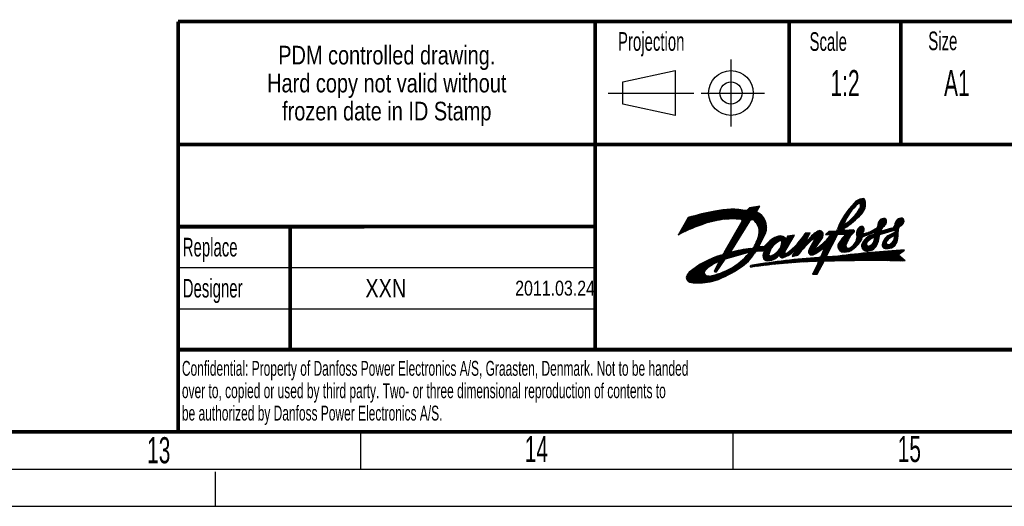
# Model space of a CAD drawing. Header units: millimetres. Extents: x 0 to 841, y 0 to 594.
# Tile 62 of 126: x 630 to 762, y 0 to 65. Entities that reach past the tile are written whole.
import ezdxf

# ---------------------------------------------------------------- set-up
doc = ezdxf.new("R2010")
doc.units = ezdxf.units.MM
doc.header["$LTSCALE"] = 46.255
doc.linetypes.add('DASHED', pattern=[0.2, 0.1, -0.1])
doc.layers.get('0').update_dxf_attribs({"linetype": 'CONTINUOUS'})
doc.styles.get("Standard").update_dxf_attribs({"font": 'txt', "width": 0.8})
doc.styles.add('TEXTSTYLE_2', font='txt', dxfattribs={"width": 0.6})

# ---------------------------------------------------------------- blocks, each defined once
blk = doc.blocks.new('SYMBOL_0_BL0', base_point=(719.19, 55.42))
at = {"color": 3, "linetype": 'CONTINUOUS'}
for p, q in [((725.19, 59.92), (725.19, 50.92)), ((710.69, 56.92), (717.69, 58.42)), ((717.69, 58.42), (717.69, 52.42)), ((710.69, 53.92), (710.69, 56.92)), ((708.69, 55.42), (720.19, 55.42)), ((721.19, 55.42), (729.69, 55.42)), ((717.69, 52.42), (710.69, 53.92))]:
    blk.add_line(p, q, dxfattribs=at)
for radius in [3, 1.5]:
    blk.add_circle((725.19, 55.42), radius, dxfattribs=at)

msp = doc.modelspace()

# ---------------------------------------------------------------- linework, layer by layer
at = {"color": 2, "linetype": 'CONTINUOUS'}
for p, q in [((651.0005, 64.9997), (831.0005, 64.9997)), ((651.0005, 64.9997), (651.0005, 9.9997)), ((707.0005, 64.9997), (707.0005, 20.9997)), ((733.0005, 64.9997), (733.0005, 48.4997)), ((748.0005, 64.9997), (748.0005, 48.4997)), ((651.0005, 48.4997), (831.0005, 48.4997)), ((651.0005, 37.4997), (707.0005, 37.4997)), ((666.0005, 37.4997), (666.0005, 20.9997)), ((651.0005, 31.9997), (707.0005, 31.9997)), ((651.0005, 26.4997), (707.0005, 26.4997)), ((651.0005, 20.9997), (831.0005, 20.9997)), ((651.0005, 9.9997), (831.0005, 9.9997)), ((15, 5), (836, 5))]:
    msp.add_line(p, q, dxfattribs=at)
at = {"color": 1, "linetype": 'CONTINUOUS'}
for p, q in [((740.1566, 38.5888), (742.827, 41.2593)), ((740.4352, 39.047), (742.5963, 41.2081)), ((740.8451, 39.6366), (742.321, 41.1124)), ((742.3635, 40.6161), (742.9973, 41.2499)), ((742.4988, 40.5718), (743.1113, 41.1843)), ((742.562, 40.4554), (743.1888, 41.0822)), ((721.6944, 37.9076), (723.4544, 39.6675)), ((721.9582, 37.9917), (723.6699, 39.7034)), ((722.2134, 38.0673), (723.8802, 39.7342)), ((722.4609, 38.1352), (724.0857, 39.76)), ((722.7015, 38.1962), (724.2867, 39.7814)), ((722.9359, 38.251), (724.4836, 39.7987)), ((723.1645, 38.3), (724.6765, 39.812)), ((723.3879, 38.3438), (724.8658, 39.8217)), ((723.6064, 38.3827), (725.0516, 39.8279)), ((723.8204, 38.4171), (725.2341, 39.8308)), ((724.03, 38.4471), (725.4136, 39.8307)), ((724.2331, 38.4705), (725.5901, 39.8276)), ((724.4319, 38.4898), (725.7638, 39.8217)), ((724.6269, 38.5052), (725.9349, 39.8131)), ((724.8183, 38.5169), (726.1033, 39.802)), ((725.0062, 38.5252), (726.2693, 39.7884)), ((725.1908, 38.5302), (726.433, 39.7724)), ((725.3723, 38.5322), (726.5943, 39.7541)), ((725.5509, 38.5312), (726.7534, 39.7337)), ((725.7267, 38.5274), (726.9105, 39.7111)), ((725.8998, 38.5209), (727.0655, 39.6865)), ((725.9579, 36.9626), (728.8537, 39.8583)), ((726.0704, 38.5118), (727.2185, 39.6599)), ((726.2002, 37.3844), (729.0377, 40.2219)), ((726.2385, 38.5003), (727.7804, 40.0423)), ((726.4042, 38.4864), (727.99, 40.0722)), ((726.4424, 37.8062), (728.8281, 40.1919)), ((726.5607, 38.4633), (728.1995, 40.1022)), ((726.6571, 38.3801), (728.4091, 40.1321)), ((726.6741, 38.2175), (728.6186, 40.162)), ((727.6848, 40.0286), (727.3008, 39.6446)), ((729.067, 40.2261), (727.6848, 40.0286)), ((728.6312, 39.4745), (729.067, 40.2261)), ((737.5945, 34.5899), (743.2266, 40.222)), ((740.5725, 37.3883), (743.1697, 39.9855)), ((741.2343, 37.8705), (743.0535, 39.6897)), ((741.6251, 38.8001), (743.2526, 40.4276)), ((742.2868, 39.6414), (743.2579, 40.6125)), ((742.5245, 40.0587), (743.2481, 40.7823)), ((742.5705, 40.2843), (743.226, 40.9398)), ((719.4585, 38.7094), (718.0946, 36.3748)), ((718.2185, 36.5869), (720.6995, 39.0679)), ((718.2855, 36.4743), (720.9423, 39.1311)), ((718.4709, 37.0189), (720.4536, 39.0016)), ((718.6479, 36.657), (721.1821, 39.1913)), ((718.7232, 37.4509), (720.2045, 38.9321)), ((718.9756, 37.8828), (719.9519, 38.8592)), ((718.9952, 36.8248), (721.4191, 39.2487)), ((719.228, 38.3148), (719.6958, 38.7826)), ((719.3297, 36.9797), (721.6533, 39.3033)), ((719.6529, 37.1232), (721.8849, 39.3552)), ((719.966, 37.2567), (722.1139, 39.4047)), ((720.27, 37.3812), (722.3406, 39.4517)), ((720.5659, 37.4975), (722.5648, 39.4964)), ((720.8545, 37.6064), (722.7869, 39.5388)), ((721.1364, 37.7087), (723.0067, 39.579)), ((721.421, 37.8137), (723.2332, 39.6259)), ((725.4735, 36.1189), (728.7651, 39.4105)), ((725.7157, 36.5407), (728.6439, 39.4689)), ((727.942, 38.4078), (728.8804, 39.3462)), ((728.1207, 38.4069), (728.9902, 39.2764)), ((728.2505, 38.3571), (729.0946, 39.2012)), ((728.3508, 38.2778), (729.1939, 39.1208)), ((728.4358, 38.1832), (729.288, 39.0354)), ((728.5206, 38.0883), (729.3771, 38.9448)), ((728.5995, 37.9877), (729.4611, 38.8492)), ((728.6726, 37.8811), (729.5399, 38.7485)), ((728.7394, 37.7684), (729.6136, 38.6425)), ((728.7999, 37.6492), (729.6818, 38.5311)), ((728.8534, 37.5231), (729.7444, 38.4141)), ((737.0557, 34.2307), (741.3534, 38.5284)), ((739.6236, 37.517), (740.6778, 38.5712)), ((739.7687, 37.8418), (740.9087, 38.9817)), ((739.9424, 38.1951), (741.2934, 39.5461)), ((744.0732, 36.5784), (745.9769, 38.4822)), ((744.3575, 36.6832), (746.0471, 38.3728)), ((744.8934, 37.5783), (745.8769, 38.5618)), ((744.903, 37.7675), (745.73, 38.5945)), ((744.9551, 37.9992), (745.534, 38.5781)), ((746.4782, 36.8282), (748.2349, 38.5849)), ((746.7313, 36.9017), (748.33, 38.5004)), ((746.9844, 36.9752), (748.3948, 38.3856)), ((747.1613, 37.6909), (748.0974, 38.627)), ((747.2023, 37.9115), (747.9103, 38.6195)), ((747.3716, 38.2605), (747.6131, 38.502)), ((726.6588, 38.183), (724.2489, 33.9863)), ((724.7468, 34.8534), (726.9371, 37.0436)), ((724.9891, 35.2752), (727.2289, 37.5151)), ((727.6848, 38.2515), (725.1178, 34.1047)), ((725.2313, 35.6971), (727.5208, 37.9866)), ((728.8323, 36.0652), (729.9716, 37.2045)), ((728.8993, 37.3895), (729.8011, 38.2912)), ((728.9007, 36.3132), (729.9808, 37.3933)), ((728.937, 37.2475), (729.8514, 38.1619)), ((728.9538, 36.5459), (729.9753, 37.5674)), ((728.9651, 37.096), (729.8948, 38.0258)), ((728.982, 36.9334), (729.9307, 37.882)), ((728.9853, 36.757), (729.9579, 37.7296)), ((736.2011, 33.7353), (740.3966, 37.9308)), ((736.512, 33.8666), (740.513, 37.8676)), ((739.5001, 37.2139), (740.5111, 38.2249)), ((739.5365, 34.9154), (741.6653, 37.0442)), ((739.6022, 35.1608), (741.4878, 37.0463)), ((739.6585, 36.4743), (740.3486, 37.1644)), ((739.8381, 36.4743), (740.3974, 37.0336)), ((739.8658, 35.604), (741.2968, 37.0349)), ((740.1973, 36.4743), (740.7236, 37.0006)), ((740.3769, 36.4743), (740.9147, 37.012)), ((740.5051, 36.4228), (741.1057, 37.0235)), ((741.5916, 37.0526), (740.5326, 36.9891)), ((742.0234, 36.6839), (742.8589, 37.5194)), ((742.0235, 36.5045), (742.9753, 37.4562)), ((742.0686, 36.9087), (742.6991, 37.5393)), ((742.074, 36.3753), (743.0409, 37.3423)), ((742.1282, 36.2499), (743.0767, 37.1985)), ((742.1293, 36.0714), (743.0757, 37.0178)), ((742.7402, 34.7067), (746.0333, 37.9997)), ((743.7889, 36.4737), (744.4714, 37.1563)), ((744.1831, 35.9699), (745.3825, 37.1693)), ((744.4826, 36.6287), (746.079, 38.2251)), ((745.1839, 36.4524), (747.1518, 37.0238)), ((746.7478, 37.3008), (745.409, 36.8853)), ((745.4659, 36.5343), (746.0004, 37.0688)), ((745.719, 36.6078), (746.2608, 37.1496)), ((745.9721, 36.6813), (746.5212, 37.2305)), ((746.2251, 36.7547), (746.7747, 37.3043)), ((746.4869, 35.9389), (747.6283, 37.0803)), ((747.2199, 36.8515), (747.7524, 37.384)), ((747.2335, 37.0198), (747.2201, 36.8528)), ((747.2213, 37.0325), (748.4176, 38.2288)), ((747.9104, 37.542), (748.3345, 37.9661)), ((724.2624, 34.0098), (726.3533, 36.1007)), ((724.5046, 34.4316), (726.6452, 36.5722)), ((727.5444, 33.8793), (729.3886, 35.7235)), ((728.2467, 34.7612), (729.5645, 36.079)), ((728.4741, 35.1682), (729.7404, 36.4344)), ((728.6292, 35.5029), (729.8853, 36.7589)), ((728.7442, 35.7974), (729.9428, 36.9961)), ((728.9679, 34.873), (729.8555, 36.6671)), ((729.1533, 34.231), (730.816, 35.8936)), ((729.3361, 34.2341), (731.2046, 36.1026)), ((729.4737, 33.6533), (732.0385, 36.2181)), ((729.5322, 33.8914), (731.8872, 36.2464)), ((729.5339, 34.2523), (731.5071, 36.2255)), ((729.6424, 34.1812), (731.7168, 36.2556)), ((730.3983, 32.9614), (733.637, 36.2001)), ((730.6166, 33.0001), (733.39, 35.7736)), ((731.4419, 35.4419), (732.175, 36.175)), ((731.5806, 34.3234), (733.5968, 36.3395)), ((731.8043, 35.6247), (732.2993, 36.1197)), ((731.8428, 34.7651), (733.3915, 36.3139)), ((731.9367, 35.5775), (732.4129, 36.0537)), ((731.945, 35.047), (733.1862, 36.2882)), ((731.998, 35.2796), (732.6109, 35.8925)), ((732.0078, 35.4689), (732.5166, 35.9778)), ((732.4239, 34.1047), (733.7271, 36.3558)), ((732.5184, 33.4651), (735.7047, 36.6514)), ((732.7793, 36.2373), (732.6213, 35.8819)), ((732.6381, 35.9197), (732.981, 36.2625)), ((733.7271, 36.3558), (732.7793, 36.2373)), ((732.8823, 33.6494), (735.7587, 36.5258)), ((733.4777, 33.5264), (736.8255, 36.8741)), ((733.4816, 34.069), (735.5216, 36.109)), ((733.7052, 33.5743), (737.0943, 36.9633)), ((733.8438, 34.2517), (735.3492, 35.7571)), ((734.3476, 35.4739), (735.5121, 36.6384)), ((734.9027, 36.2086), (735.3195, 36.6254)), ((735.8352, 36.6602), (735.1639, 36.6149)), ((735.358, 35.8216), (735.8352, 36.6602)), ((735.5898, 34.2016), (737.5076, 36.1195)), ((735.6277, 35.3171), (737.2493, 36.9387)), ((735.6731, 34.4646), (737.5591, 36.3506)), ((736.3731, 35.6844), (735.7371, 34.5481)), ((735.8441, 36.0724), (736.1992, 36.4275)), ((735.9405, 34.9116), (737.5586, 36.5297)), ((736.1688, 35.3195), (737.526, 36.6766)), ((736.3448, 35.8546), (737.3678, 36.8777)), ((736.3951, 35.7254), (737.4599, 36.7901)), ((736.6193, 34.7962), (737.3604, 35.8819)), ((737.5261, 34.1623), (739.1993, 35.8355)), ((737.6608, 34.4766), (739.3951, 36.2109)), ((738.3082, 36.8692), (737.8738, 36.4348)), ((737.8738, 36.4348), (738.6141, 36.4348)), ((738.0026, 36.4348), (738.437, 36.8692)), ((738.0143, 33.5634), (739.5325, 36.4743)), ((738.1107, 35.8245), (739.1603, 36.8741)), ((738.1822, 36.4348), (738.6166, 36.8692)), ((739.0981, 36.8692), (738.3082, 36.8692)), ((738.3618, 36.4348), (738.7962, 36.8692)), ((738.5414, 36.4348), (738.9758, 36.8692)), ((739.5325, 36.4743), (740.431, 36.4743)), ((739.551, 34.7503), (741.7571, 36.9564)), ((739.5896, 34.6094), (741.2378, 36.2576)), ((739.6461, 34.4862), (740.9291, 35.7692)), ((740.0177, 36.4743), (740.5325, 36.9891)), ((740.9278, 34.1515), (742.7647, 35.9883)), ((741.2132, 34.2572), (742.686, 35.7301)), ((741.7749, 35.1782), (743.2219, 36.6252)), ((741.9883, 35.5713), (742.9748, 36.5577)), ((742.0615, 35.824), (742.9408, 36.7033)), ((742.6933, 35.019), (744.0397, 36.3654)), ((742.7022, 34.8482), (744.3043, 36.4503)), ((742.8366, 35.3419), (743.6929, 36.1982)), ((742.9319, 36.1555), (743.4714, 36.6951)), ((742.9427, 36.1621), (744.4049, 36.7006)), ((743.2202, 36.2643), (743.7482, 36.7923)), ((743.3383, 34.2271), (745.0851, 35.9739)), ((743.5045, 36.369), (744.0675, 36.932)), ((743.5136, 34.2228), (745.0441, 35.7533)), ((744.2877, 35.3561), (745.1072, 36.1756)), ((744.4113, 36.0185), (745.3397, 36.947)), ((744.4309, 35.679), (745.1146, 36.3627)), ((744.4733, 35.9009), (745.4795, 36.9072)), ((745.2128, 36.4608), (745.7399, 36.988)), ((745.477, 35.1086), (747.0062, 36.6378)), ((745.5442, 35.3554), (746.6732, 36.4844)), ((745.6953, 35.6861), (746.3403, 36.3311)), ((746.0087, 34.5627), (747.6178, 36.1718)), ((746.1857, 34.56), (747.6026, 35.977)), ((747.047, 36.6566), (746.2412, 36.2854)), ((746.398, 34.5927), (747.5607, 35.7555)), ((746.9378, 36.2102), (747.6247, 36.8971)), ((747.0794, 35.8129), (747.6189, 36.3524)), ((747.1041, 36.1968), (747.6256, 36.7184)), ((747.1324, 36.0456), (747.6223, 36.5354)), ((747.6176, 36.2858), (747.6284, 36.8692)), ((722.9974, 32.5651), (726.0615, 35.6292)), ((723.3718, 32.7599), (725.7696, 35.1578)), ((723.6533, 32.8619), (725.4778, 34.6863)), ((724.9237, 31.079), (729.2128, 35.368)), ((725.3208, 31.2964), (729.0369, 35.0126)), ((725.7596, 31.5556), (729.0044, 34.8004)), ((725.79, 33.5617), (726.6179, 34.3896)), ((726.0446, 33.6367), (726.8354, 34.4275)), ((726.2991, 33.7116), (727.05, 34.4625)), ((726.5536, 33.7865), (727.2617, 34.4946)), ((726.8082, 33.8614), (727.4706, 34.5239)), ((727.0627, 33.9364), (727.6769, 34.5505)), ((727.3172, 34.0113), (727.8799, 34.5739)), ((727.5342, 34.0487), (728.1279, 34.6423)), ((728.4988, 34.1153), (729.1991, 34.8155)), ((728.7864, 34.2232), (729.3939, 34.8307)), ((728.9706, 34.2278), (729.594, 34.8512)), ((729.4699, 34.8366), (728.9736, 34.798)), ((729.4749, 33.4749), (730.6522, 34.6523)), ((730.8836, 33.0876), (733.143, 35.347)), ((731.7077, 33.732), (732.8961, 34.9204)), ((731.7294, 33.5742), (732.6491, 34.4939)), ((733.4826, 33.7109), (735.4274, 35.6557)), ((733.9327, 33.6222), (735.1517, 34.8411)), ((735.6053, 34.0375), (737.1684, 35.6007)), ((735.6554, 33.908), (736.7822, 35.0348)), ((735.7294, 33.8024), (736.5692, 34.6422)), ((735.8279, 33.7213), (736.8122, 34.7056)), ((735.9962, 33.71), (737.6706, 35.3844)), ((736.5655, 32.8424), (738.8077, 35.0847)), ((736.5706, 33.9073), (737.7553, 34.6971)), ((736.7636, 32.861), (738.6119, 34.7093)), ((737.7553, 34.6971), (737.2872, 33.6048)), ((737.3914, 33.848), (739.0035, 35.4601)), ((739.7175, 34.378), (740.7749, 35.4354)), ((739.8024, 34.2834), (740.6761, 35.157)), ((739.9006, 34.2019), (740.609, 34.9103)), ((740.0126, 34.1343), (740.6483, 34.77)), ((740.1617, 34.1038), (740.7297, 34.6718)), ((740.3244, 34.087), (740.848, 34.6105)), ((740.5021, 34.085), (741.0285, 34.6114)), ((740.6999, 34.1032), (741.4215, 34.8248)), ((741.7853, 34.6498), (742.2652, 35.1297)), ((742.7987, 34.5856), (743.3579, 35.1448)), ((742.874, 34.4812), (743.4104, 35.0176)), ((742.9647, 34.3923), (743.5068, 34.9344)), ((743.0708, 34.3189), (743.6478, 34.8958)), ((743.194, 34.2625), (743.8825, 34.951)), ((743.7207, 34.2503), (744.976, 35.5056)), ((743.9733, 34.3233), (744.8643, 35.2144)), ((744.4043, 34.5747), (744.6129, 34.7833)), ((745.4807, 34.9326), (746.0462, 35.4982)), ((745.5317, 34.804), (746.0336, 35.306)), ((745.6099, 34.7026), (746.0981, 35.1909)), ((745.715, 34.6282), (746.2049, 35.1181)), ((745.8537, 34.5873), (746.3587, 35.0922)), ((746.6332, 34.6483), (747.4724, 35.4876)), ((746.9583, 34.7939), (747.2474, 35.0829)), ((747.6284, 33.7098), (748.4782, 34.3621)), ((719.3957, 30.2206), (722.2461, 33.0711)), ((719.4973, 30.1427), (722.5696, 33.215)), ((719.6222, 30.088), (722.8745, 33.3402)), ((719.755, 30.0412), (723.1642, 33.4503)), ((719.8968, 30.0033), (723.4411, 33.5477)), ((721.8528, 31.7798), (723.7071, 33.634)), ((722.5433, 32.2907), (723.9588, 33.7062)), ((723.237, 31.4348), (724.4119, 33.1341)), ((723.2487, 32.0981), (725.2392, 34.0885)), ((723.451, 32.48), (725.1859, 34.2148)), ((724.463, 33.1711), (727.4651, 34.0548)), ((724.5174, 33.1871), (725.4787, 34.1484)), ((724.7719, 33.262), (725.714, 34.2041)), ((725.0264, 33.3369), (725.9453, 34.2559)), ((725.1178, 34.1047), (725.0987, 34.0669)), ((725.0987, 34.0669), (725.1111, 34.0551)), ((725.281, 33.4119), (726.173, 34.3039)), ((725.5355, 33.4868), (726.3971, 34.3484)), ((726.2617, 31.8781), (728.3265, 33.9429)), ((726.8005, 32.2374), (728.016, 33.4528)), ((728.8005, 34.2249), (729.4699, 34.2364)), ((729.5052, 33.3256), (730.4542, 34.2746)), ((729.5553, 33.1961), (730.3549, 33.9957)), ((729.6339, 33.0951), (730.2877, 33.7489)), ((729.7331, 33.0146), (730.3467, 33.6282)), ((729.8532, 32.9552), (730.4714, 33.5734)), ((730.0001, 32.9225), (730.7367, 33.659)), ((730.1939, 32.9367), (731.1784, 33.9212)), ((731.3425, 33.3668), (731.5627, 33.587)), ((731.7949, 33.4601), (732.418, 34.0831)), ((731.8917, 33.3772), (732.4555, 33.9411)), ((732.0226, 33.3285), (732.5777, 33.8837)), ((732.2205, 33.3468), (733.1831, 34.3094)), ((732.9297, 32.6192), (733.3569, 33.0463)), ((733.1358, 32.6358), (733.5581, 33.0679)), ((733.3199, 32.6502), (733.7588, 33.0891)), ((733.4112, 33.5124), (734.1615, 33.6703)), ((733.5143, 32.665), (733.9591, 33.1098)), ((733.7083, 32.6793), (734.1589, 33.13)), ((733.9018, 32.6932), (734.3584, 33.1498)), ((734.0948, 32.7067), (734.5573, 33.1692)), ((734.1602, 33.67), (734.1647, 33.6746)), ((734.2874, 32.7197), (734.7559, 33.1881)), ((734.4796, 32.7322), (734.954, 33.2066)), ((734.6714, 32.7444), (735.1516, 33.2247)), ((734.8627, 32.7561), (735.3489, 33.2423)), ((735.0535, 32.7673), (735.5457, 33.2595)), ((735.244, 32.7782), (735.7421, 33.2763)), ((735.434, 32.7886), (735.9381, 33.2927)), ((735.6236, 32.7986), (736.1337, 33.3087)), ((735.8128, 32.8082), (736.3288, 33.3242)), ((736.0016, 32.8174), (736.5236, 33.3394)), ((736.19, 32.8261), (736.718, 33.3541)), ((736.3401, 31.5395), (738.2607, 33.46)), ((736.3779, 32.8345), (736.9119, 33.3685)), ((736.5303, 31.9093), (738.0696, 33.4486)), ((736.7205, 32.2791), (738.0245, 33.583)), ((736.8731, 32.7908), (738.4161, 34.3339)), ((736.9127, 32.6509), (738.2203, 33.9585)), ((737.8398, 32.8596), (738.4543, 33.474)), ((738.0247, 32.8649), (738.6478, 33.488)), ((739.5325, 33.5519), (738.0951, 33.4481)), ((738.2095, 32.87), (738.8414, 33.502)), ((738.394, 32.8749), (739.035, 33.5159)), ((738.5784, 32.8797), (739.2286, 33.5299)), ((738.7626, 32.8844), (739.4222, 33.5439)), ((738.9467, 32.8888), (739.6207, 33.5628)), ((739.1306, 32.8931), (739.8256, 33.588)), ((739.3144, 32.8972), (740.03, 33.6129)), ((739.4979, 32.9012), (740.2341, 33.6374)), ((739.6813, 32.905), (740.4379, 33.6616)), ((739.8646, 32.9086), (740.6413, 33.6854)), ((740.0477, 32.9121), (740.8443, 33.7088)), ((740.2306, 32.9154), (741.047, 33.7318)), ((740.4133, 32.9186), (741.2493, 33.7546)), ((740.5959, 32.9216), (741.4513, 33.7769)), ((740.7783, 32.9244), (741.6529, 33.7989)), ((740.9606, 32.9271), (741.8542, 33.8206)), ((741.1427, 32.9296), (742.0551, 33.8419)), ((741.3247, 32.9319), (742.2557, 33.8629)), ((741.5065, 32.9341), (742.4559, 33.8835)), ((741.6881, 32.9361), (742.6558, 33.9038)), ((741.8696, 32.938), (742.8554, 33.9238)), ((742.0509, 32.9397), (743.0546, 33.9434)), ((742.232, 32.9413), (743.2535, 33.9627)), ((742.413, 32.9427), (743.4521, 33.9817)), ((742.5939, 32.9439), (743.6503, 34.0003)), ((742.7746, 32.945), (743.8482, 34.0186)), ((742.9551, 32.9459), (744.0458, 34.0366)), ((743.1355, 32.9466), (744.243, 34.0542)), ((743.3157, 32.9473), (744.44, 34.0716)), ((743.4957, 32.9477), (744.6366, 34.0886)), ((743.6756, 32.948), (744.8329, 34.1052)), ((743.8554, 32.9482), (745.0288, 34.1216)), ((744.035, 32.9482), (745.2245, 34.1376)), ((744.2144, 32.948), (745.4198, 34.1534)), ((744.3937, 32.9477), (745.6149, 34.1688)), ((744.5729, 32.9472), (745.8096, 34.1839)), ((744.7519, 32.9466), (746.004, 34.1987)), ((744.9307, 32.9458), (746.1981, 34.2132)), ((745.1094, 32.9449), (746.3919, 34.2274)), ((745.2879, 32.9438), (746.5853, 34.2413)), ((745.4663, 32.9426), (746.7785, 34.2548)), ((745.6445, 32.9412), (746.9714, 34.2681)), ((745.8226, 32.9397), (747.164, 34.2811)), ((746.0005, 32.938), (747.3563, 34.2938)), ((746.1783, 32.9362), (747.5482, 34.3061)), ((746.3559, 32.9342), (747.7399, 34.3182)), ((746.5334, 32.9321), (747.9313, 34.33)), ((746.7108, 32.9299), (748.1224, 34.3415)), ((746.888, 32.9274), (747.6511, 33.6906)), ((747.065, 32.9249), (747.7481, 33.608)), ((747.2419, 32.9222), (747.8451, 33.5253)), ((747.4186, 32.9193), (747.9421, 33.4427)), ((747.5952, 32.9163), (748.0391, 33.3601)), ((748.5832, 32.8968), (747.6284, 33.7098)), ((747.7717, 32.9131), (748.1361, 33.2775)), ((747.8088, 33.8482), (748.3132, 34.3527)), ((747.948, 32.9099), (748.2331, 33.1949)), ((748.1242, 32.9064), (748.3301, 33.1123)), ((719.2103, 30.7537), (720.6064, 32.1498)), ((719.2127, 30.5765), (721.0993, 32.4631)), ((719.2562, 30.4404), (721.5213, 32.7055)), ((719.3181, 30.3227), (721.8993, 32.9038)), ((723.6721, 32.8974), (722.943, 31.521)), ((722.9895, 31.4797), (723.8919, 32.3821)), ((723.0464, 31.7162), (724.2943, 32.964)), ((723.1174, 31.428), (723.4896, 31.8001)), ((723.5795, 30.4532), (724.88, 31.7537)), ((723.8887, 30.5828), (725.2832, 31.9773)), ((724.2135, 30.7279), (725.7738, 32.2882)), ((724.5569, 30.8918), (726.528, 32.8628)), ((728.0619, 32.332), (727.8483, 32.2916)), ((727.885, 32.0646), (728.1699, 32.3494)), ((728.0944, 32.0944), (728.3835, 32.3835)), ((728.302, 32.1224), (728.5967, 32.4171)), ((728.5089, 32.1497), (728.8093, 32.45)), ((728.7153, 32.1765), (729.0213, 32.4825)), ((728.9212, 32.2028), (729.2328, 32.5144)), ((729.1265, 32.2285), (729.4438, 32.5458)), ((729.3312, 32.2536), (729.6543, 32.5766)), ((729.5355, 32.2782), (729.8642, 32.6069)), ((729.7392, 32.3023), (730.0736, 32.6367)), ((729.9424, 32.3259), (730.2825, 32.666)), ((730.145, 32.349), (730.4909, 32.6948)), ((730.3471, 32.3715), (730.6988, 32.7231)), ((730.5488, 32.3935), (730.9061, 32.7509)), ((730.7499, 32.415), (731.113, 32.7781)), ((730.9505, 32.436), (731.3194, 32.8049)), ((731.1506, 32.4565), (731.5253, 32.8312)), ((731.3502, 32.4765), (731.7307, 32.857)), ((731.5493, 32.496), (731.9356, 32.8823)), ((731.748, 32.5151), (732.1401, 32.9071)), ((731.9461, 32.5336), (732.344, 32.9315)), ((732.1438, 32.5517), (732.5475, 32.9554)), ((732.341, 32.5693), (732.7506, 32.9789)), ((732.5377, 32.5864), (732.9531, 33.0018)), ((732.734, 32.603), (733.1552, 33.0243)), ((736.847, 32.525), (736.1361, 31.1428)), ((736.15, 31.1697), (737.5565, 32.5763)), ((736.3027, 31.1428), (737.3369, 32.1771)), ((736.4823, 31.1428), (737.1174, 31.7779)), ((736.768, 31.1428), (737.7103, 32.8558)), ((748.3002, 32.9028), (748.4271, 33.0297)), ((748.4761, 32.8991), (748.5241, 32.9471)), ((719.3219, 31.0449), (719.9667, 31.6897)), ((720.0487, 29.9757), (721.7676, 31.6945)), ((720.2129, 29.9603), (721.5975, 31.3448)), ((720.387, 29.9548), (721.6271, 31.1948)), ((720.5589, 29.9471), (721.6908, 31.079)), ((720.7344, 29.9429), (721.7854, 30.9939)), ((720.9138, 29.9427), (721.9129, 30.9418)), ((721.0972, 29.9465), (722.0541, 30.9035)), ((721.2851, 29.9548), (722.2127, 30.8824)), ((721.4777, 29.9679), (722.4097, 30.8998)), ((721.6756, 29.9861), (722.6344, 30.9449)), ((721.8791, 30.01), (722.8671, 30.998)), ((722.0888, 30.0401), (723.109, 31.0603)), ((722.3055, 30.0772), (723.3614, 31.133)), ((722.5299, 30.122), (723.6261, 31.2182)), ((722.7632, 30.1757), (723.9057, 31.3182)), ((723.0067, 30.2396), (724.2038, 31.4367)), ((723.2834, 30.3367), (724.5256, 31.5789)), ((736.1361, 31.1428), (736.768, 31.1428)), ((736.6619, 31.1428), (736.8978, 31.3787))]:
    msp.add_line(p, q, dxfattribs=at)
at = {"color": 7, "linetype": 'CONTINUOUS'}
for p, q in [((675.5, 5), (675.5, 10)), ((725.5, 5), (725.5, 10)), ((0, 0), (841, 0))]:
    msp.add_line(p, q, dxfattribs=at)
at = {"color": 7, "linetype": 'DASHED'}
msp.add_line((656, 0), (656, 5), dxfattribs=at)
at = {"color": 7, "linetype": 'CONTINUOUS', "const_width": 0.5}
for points in [[(651.0005, 64.9997), (831.0005, 64.9997)], [(651.0005, 9.9997), (651.0005, 64.9997)], [(706.9813, 64.8964), (706.9813, 20.8964)], [(733.0005, 64.9997), (733.0005, 48.4997)], [(748.0005, 48.4997), (748.0005, 64.9997)], [(651.0005, 48.4997), (831.0005, 48.4997)], [(665.9927, 37.4997), (651.0005, 37.4997)], [(665.7472, 37.4996), (707.0542, 37.506)], [(666.035, 20.9353), (666.0338, 37.4855)], [(651.0005, 20.9997), (831.0005, 20.9997)], [(20, 10), (831, 10)], [(651.0005, 9.9997), (831.0005, 9.9997)]]:
    msp.add_lwpolyline(points, dxfattribs=at)
at = {"color": 1, "linetype": 'CONTINUOUS'}
for centre, radius, start, end in [((742.9999, 39.6029), 1.6552, 97.924375, 139.024373), ((741.2233, 40.5792), 2.0349, 316.863229, 11.159121), ((742.8949, 40.9398), 0.3266, 5.838286, 112.15329), ((725.3152, 29.1682), 10.663, 79.268134, 102.400002), ((749.0297, 33.5079), 10.2248, 135.3925, 159.089369), ((746.6411, 35.487), 6.7137, 130.899994, 158.328884), ((737.1629, 42.9905), 6.1213, 303.243538, 329.899994), ((742.3776, 40.4306), 0.1861, 3.354893, 135.258005), ((741.7818, 40.3274), 0.7898, 329, 8.3), ((728.0991, 11.129), 28.9023, 100.110338, 107.395181), ((725.7738, 25.576), 12.9888, 97.756496, 110.936751), ((725.3992, 27.4743), 11.0579, 84.252331, 97.160834), ((726.4868, 38.2801), 0.1975, 330.524111, 84.252331), ((728.0293, 37.9743), 0.4421, 35.178944, 141.188343), ((727.7251, 37.4087), 2.2558, 340.806961, 66.317497), ((732.6448, 48.9641), 14.0303, 303.64018, 315.829258), ((746.0791, 37.6247), 1.1848, 140.300003, 181.199997), ((745.6945, 37.839), 0.7564, 79.32226, 134.167189), ((745.6842, 38.2171), 0.3949, 337.600006, 67.599998), ((748.2886, 37.5998), 1.1301, 133.773554, 174.673548), ((748.0337, 37.8733), 0.7564, 79.32226, 134.167189), ((748.0234, 38.2515), 0.3949, 337.600006, 67.599998), ((728.8695, 15.9382), 23.1031, 109.566195, 117.800003), ((726.9926, 36.8081), 1.9934, 356.860701, 45.464304), ((739.0981, 37.2641), 0.3949, 270, 344.299988), ((740.5106, 37.1503), 0.1627, 125.055787, 277.769876), ((740.4754, 37.937), 0.079, 158.328884, 303.243538), ((741.6112, 36.8958), 0.158, 304.924254, 97.125016), ((743.0469, 36.5951), 1.0273, 122.723032, 189.40913), ((742.7314, 37.1457), 0.3949, 48, 127.400002), ((742.4221, 37.1119), 0.6603, 315.925554, 29.708114), ((742.19, 40.7886), 4.2894, 280.969323, 305.992143), ((744.5763, 37.6067), 0.3184, 294.969549, 358.777659), ((745.9376, 36.9473), 0.5978, 120.510011, 180.412772), ((745.1339, 38.2509), 0.9338, 302.384513, 348.61663), ((746.7004, 37.7652), 0.4668, 275.828238, 352.558309), ((747.1912, 36.9914), 0.051, 33.844317, 140.543561), ((748.3193, 36.9752), 0.6989, 125.410726, 188.718555), ((747.4999, 38.3783), 0.9308, 296.433622, 342.665739), ((723.5381, 37.6591), 5.5289, 327.399994, 350), ((732.6997, 32.8568), 3.5736, 108.655112, 142.255103), ((731.7358, 35.02), 1.2357, 44.227017, 98.33875), ((727.1285, 41.5208), 9.4146, 306.233511, 328.59503), ((744.7436, 25.7252), 13.2328, 130.22103, 143.100471), ((735.4744, 35.7728), 0.1262, 157.276644, 355.938178), ((738.7296, 33.542), 3.8378, 119.408946, 144.623087), ((736.2865, 35.7575), 0.1133, 319.866059, 140.739321), ((732.6728, 40.8223), 7.3857, 303.509371, 323.55476), ((737.101, 36.5051), 0.4583, 355.451405, 123.95139), ((736.7877, 36.4012), 0.7731, 317.79959, 5.014577), ((743.5904, 33.0887), 4.4943, 133.695563, 154.058541), ((740.431, 36.3953), 0.079, 313.695563, 90), ((744.1269, 34.0893), 3.6122, 132.176373, 163.718199), ((740.4447, 36.155), 1.6503, 290.731768, 353.058145), ((739.1649, 37.7502), 4.0594, 302.408693, 330.158628), ((741.7441, 36.1584), 0.3949, 329.100006, 42.900002), ((743.2079, 35.7123), 0.5221, 120.523752, 178.041655), ((744.9028, 34.132), 2.3944, 104.27255, 157.072553), ((742.956, 36.622), 0.0669, 152.744433, 318.4945), ((745.3596, 33.6914), 2.5643, 114.521183, 138.977375), ((743.2821, 35.9955), 1.1917, 305.280953, 353.946329), ((744.3476, 35.9098), 0.126, 341.503989, 114.521183), ((744.3613, 36.5756), 0.1324, 248.387347, 70.793153), ((742.2645, 36.3844), 2.8504, 335.999628, 359.396095), ((745.2122, 36.359), 0.0976, 106.833981, 182.731215), ((745.3983, 36.9429), 0.0586, 179.928696, 280.459763), ((747.3434, 34.7332), 1.9038, 125.37637, 170.068402), ((748.0274, 33.8889), 2.5643, 114.521183, 138.977375), ((745.9499, 36.193), 1.1917, 305.280953, 353.946329), ((747.0154, 36.1073), 0.126, 341.503989, 114.521183), ((746.9799, 36.8903), 0.2431, 286.023273, 351.129798), ((745.6857, 36.2249), 1.9329, 324.905181, 1.805175), ((730.0543, 15.3458), 19.3513, 96.5, 104.800003), ((727.8197, 35.2758), 0.7045, 273.577982, 302.278438), ((728.9908, 34.8371), 0.0426, 122.467562, 246.329787), ((729.4757, 35.322), 0.4854, 269.316267, 325.116285), ((732.8188, 33.2754), 2.567, 117, 166.199997), ((729.8568, 35.6449), 2.1721, 289.200012, 353.5), ((731.8033, 35.4126), 0.2121, 356.3522, 134.96899), ((730.8897, 37.1324), 4.0127, 289.299564, 316.931977), ((733.4598, 34.2619), 0.3841, 308.37546, 19.831254), ((736.1429, 34.171), 0.554, 137.108091, 233.950094), ((736.6541, 34.6997), 0.1025, 109.844492, 339.699023), ((756.0316, -98.8162), 133.3924, 93.246135, 97.105034), ((740.4036, 34.9083), 0.8672, 170.277882, 243.732227), ((740.9367, 34.9264), 0.3281, 147.627396, 286.327408), ((743.4444, 34.9721), 0.7525, 172.927554, 276.798752), ((743.6405, 35.187), 0.2857, 138.977375, 255.103029), ((743.4191, 35.7685), 1.5479, 274.237819, 339.443502), ((743.6792, 35.2895), 0.3949, 253.5, 317.5), ((745.9461, 35.0428), 0.4783, 177.756526, 238.399993), ((746.1145, 35.728), 1.1702, 249.018673, 289.21867), ((746.3083, 35.3844), 0.2857, 138.977375, 255.103029), ((746.347, 35.487), 0.3949, 253.5, 317.5), ((746.3708, 35.6704), 1.0552, 277.01252, 328.152956), ((727.2697, 22.2105), 11.9662, 106.611208, 129.947679), ((720.7736, 39.6337), 8.8858, 279.899994, 319.838043), ((723.7732, 34.1887), 0.517, 278.410336, 336.949054), ((724.4898, 33.0802), 0.0948, 106.403345, 145.341187), ((723.7622, 36.4911), 5.2274, 301.085039, 331.104702), ((727.4919, 33.9639), 0.0948, 319.838043, 106.403345), ((744.3322, -68.2954), 101.9343, 94.145171, 99.184586), ((728.8726, 33.5565), 0.6723, 96.157922, 142.557931), ((730.3276, 33.5698), 0.858, 147.668666, 206.749455), ((729.5306, 34.1289), 0.1235, 305.724401, 119.423345), ((730.0543, 33.5124), 0.5924, 213.699997, 288.5), ((730.1969, 34.7326), 1.7826, 271.457524, 328.774608), ((730.4834, 33.7698), 0.1968, 143.167261, 296.506753), ((732.0876, 33.7039), 0.381, 164.064441, 289.68083), ((732.5814, 34.0503), 0.1667, 160.935701, 312.165375), ((734.1386, 33.3627), 0.7427, 126.364982, 168.37784), ((735.9782, 34.6971), 0.9873, 260.600006, 306.869898), ((736.9326, 33.7568), 0.3858, 274.660582, 336.801409), ((738.084, 33.5263), 0.079, 151.927513, 278.130102), ((740.4329, 35.9249), 1.8412, 257.035137, 299.535137), ((722.3642, 31.1881), 0.7825, 132.212038, 169.192886), ((726.6206, 26.0579), 7.4479, 113.321003, 129.947679), ((718.0091, 44.1753), 14.8097, 290, 304.799988), ((727.8753, 32.1795), 0.1153, 103.544721, 286.469194), ((740.319, -58.0074), 90.9274, 92.324078, 97.844957), ((736.7195, 32.6717), 0.1944, 311.013481, 116.83467), ((743.9375, -176.8881), 209.8363, 88.731397, 91.700606), ((720.4311, 30.4529), 1.2573, 132.212038, 169.192886), ((719.9837, 30.7479), 0.7898, 184.300003, 227.300003), ((722.0858, 31.3717), 0.4916, 184.300003, 227.300003), ((722.2854, 32.0353), 1.1552, 242.519014, 270.787514), ((723.1607, 31.7192), 0.2944, 222.314763, 285.023793), ((720.3046, 31.814), 1.856, 242.519014, 270.787514), ((720.8359, 38.017), 8.0746, 266.408671, 286.094388)]:
    msp.add_arc(centre, radius, start, end, dxfattribs=at)

# ---------------------------------------------------------------- block references
at = {"color": 2, "linetype": 'CONTINUOUS'}
msp.add_blockref('SYMBOL_0_BL0', (719.1885, 55.4179), dxfattribs=at)

# ---------------------------------------------------------------- texts
at = {"color": 5, "linetype": 'CONTINUOUS', "line_spacing_factor": 0.9, "style": 'TEXTSTYLE_2'}
for s, insert, char_height, width, attachment_point in [('Projection', (710.0283, 63.583), 2.5, 15, 1), ('Scale', (735.7322, 63.5681), 2.5, 7.5, 1), ('Size', (751.6658, 63.665), 2.5, 6, 1), ('1:2', (740.5005, 58.4997), 3.5, 6.3, 2), ('A1', (755.5005, 58.4997), 3.5, 4.2, 2), (' Replace', (651.063, 35.9997), 2.5, 12, 1), (' Designer', (651.063, 30.4997), 2.5, 13.5, 1), (' Confidential: Property of Danfoss Power Electronics A/S, Graasten, Denmark. Not to be handed \\P over to, copied or used by third party. Two- or three dimensional reproduction of contents to\\P be authorized by Danfoss Power Electronics A/S.', (651.063, 19.4997), 2, 112.8, 1), ('13', (646.8337, 9.2699), 3.5, 4.2, 1), ('14', (697.5177, 9.4256), 3.5, 4.2, 1), ('15', (747.5636, 9.4359), 3.5, 4.2, 1)]:
    msp.add_mtext(s, dxfattribs=dict(at, insert=insert, char_height=char_height, width=width, attachment_point=attachment_point))
at = {"color": 5, "linetype": 'CONTINUOUS', "line_spacing_factor": 0.9}
for s, insert, char_height, width, attachment_point in [('PDM controlled drawing.\\PHard copy not valid without\\Pfrozen date in ID Stamp', (679.0005, 61.7497), 2.5, 54, 2), (' XXN', (678.5005, 30.4997), 2.5, 8, 2), ('2011.03.24   ', (706.938, 30.2497), 2, 20.8, 3)]:
    msp.add_mtext(s, dxfattribs=dict(at, insert=insert, char_height=char_height, width=width, attachment_point=attachment_point))

doc.saveas('drawing.dxf')
